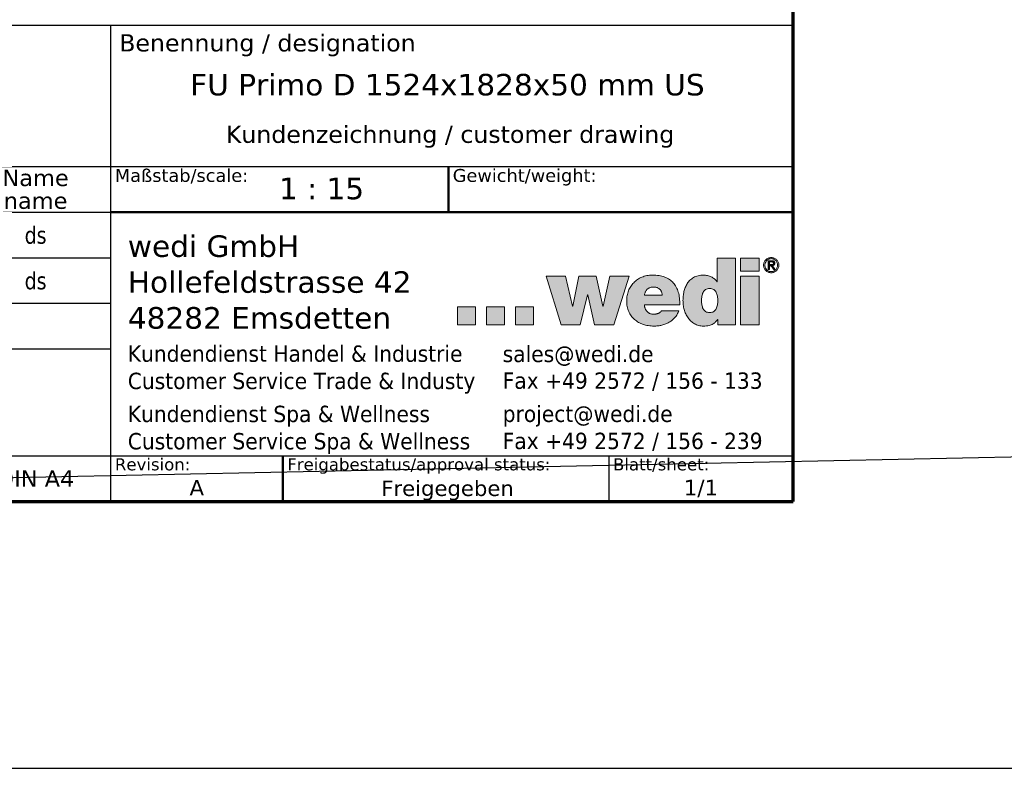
# Model space of a CAD drawing. Header units: millimetres. Extents: x -13710 to 13710, y -375 to 4365.
# Tile 3 of 15: x 1714 to 3428, y -375 to 929. Entities that reach past the tile are written whole.
import ezdxf
from ezdxf.enums import TextEntityAlignment as Align

# ---------------------------------------------------------------- set-up
doc = ezdxf.new("R2010")
doc.units = ezdxf.units.MM
doc.header["$LTSCALE"] = 15
doc.layers.get('0').update_dxf_attribs({"lineweight": 25})
for name, color, linetype, lineweight in [('AM_BOR', 7, 'Continuous', 25), ('Ebene 1', 7, 'Continuous', 25), ('Rahmen (ISO)', 7, 'Continuous', 70), ('Schraffur (ISO)', 7, 'Continuous', 18), ('Titel (ISO)', 7, 'Continuous', 50)]:
    doc.layers.add(name, color=color, linetype=linetype, lineweight=lineweight)
doc.styles.add('Notiztext 3.5', font='verdana.ttf')
doc.styles.add('Pfeiltext', font='verdana.ttf')
doc.styles.get("Standard").update_dxf_attribs({"font": 'verdana.ttf'})
doc.styles.add('Textstil26', font='verdana.ttf')
doc.styles.add('Textstil27', font='verdana.ttf')
doc.styles.add('Textstil29', font='verdana.ttf')
doc.styles.add('Textstil30', font='verdana.ttf')
doc.styles.add('Textstil32', font='verdana.ttf', dxfattribs={"width": 0.8})
doc.styles.add('Textstil69', font='verdana.ttf')
doc.styles.add('Textstil76', font='verdana.ttf')
doc.styles.add('Textstil77', font='verdana.ttf')

# ---------------------------------------------------------------- blocks, each defined once
blk = doc.blocks.new('Ränder wedi_Zeichnungsrahmen')
at = {"layer": 'Rahmen (ISO)'}
for p, q in [((204, 6), (204, 291)), ((20, 6), (204, 6))]:
    blk.add_line(p, q, dxfattribs=at)
blk = doc.blocks.new('Schriftfelder wedi Standard - Inch_Zoll ohne Toleranz')
at = {"layer": 'Schraffur (ISO)'}
h = blk.add_hatch(color=256, dxfattribs=at)
edge = h.paths.add_edge_path(flags=0)
edge.add_spline(control_points=[(-14.53, 20.67), (-14.44, 20.67), (-14.27, 20.69), (-14.05, 20.78), (-13.88, 20.93), (-13.76, 21.12), (-13.67, 21.33), (-13.6, 21.65), (-13.57, 22.07), (-13.6, 22.48), (-13.67, 22.8), (-13.76, 23.01), (-13.88, 23.2), (-14.05, 23.35), (-14.27, 23.44), (-14.53, 23.47), (-14.78, 23.44), (-15, 23.35), (-15.17, 23.2), (-15.3, 23.01), (-15.38, 22.8), (-15.45, 22.48), (-15.48, 22.07), (-15.45, 21.65), (-15.38, 21.33), (-15.3, 21.12), (-15.17, 20.93), (-15, 20.78), (-14.78, 20.69), (-14.61, 20.67), (-14.53, 20.67)], knot_values=[0, 0, 0, 0, 0.034699, 0.064914, 0.09345, 0.122379, 0.152717, 0.184596, 0.250776, 0.316162, 0.347791, 0.377961, 0.406791, 0.435283, 0.465485, 0.500184, 0.534837, 0.564994, 0.593447, 0.62225, 0.652404, 0.684024, 0.749407, 0.815585, 0.847456, 0.877777, 0.906678, 0.935176, 0.965345, 1, 1, 1, 1], degree=3, periodic=0)
edge = h.paths.add_edge_path()
edge.add_line((-13.66, 27), (-13.66, 24.26))
edge.add_line((-13.66, 24.26), (-13.68, 24.26))
edge.add_spline(control_points=[(-13.68, 24.26), (-13.77, 24.37), (-13.95, 24.6), (-14.33, 24.84), (-14.76, 24.99), (-15.18, 25.03), (-15.55, 25.01), (-15.86, 24.96), (-16.14, 24.87), (-16.47, 24.72), (-16.82, 24.46), (-17.14, 24.06), (-17.37, 23.6), (-17.52, 23.11), (-17.6, 22.6), (-17.63, 22.08), (-17.6, 21.55), (-17.49, 21.03), (-17.31, 20.52), (-17.05, 20.06), (-16.72, 19.67), (-16.3, 19.35), (-15.9, 19.19), (-15.54, 19.12), (-15.23, 19.1), (-14.91, 19.12), (-14.6, 19.16), (-14.35, 19.24), (-14.08, 19.37), (-13.83, 19.58), (-13.68, 19.77), (-13.6, 19.87)], knot_values=[0, 0, 0, 0, 0.043155, 0.086739, 0.131645, 0.17854, 0.212404, 0.243573, 0.272592, 0.299996, 0.351779, 0.402206, 0.453011, 0.504581, 0.556321, 0.607002, 0.660443, 0.714379, 0.767879, 0.820311, 0.871582, 0.922422, 0.974633, 1.002175, 1.0312, 1.067419, 1.097992, 1.124095, 1.146867, 1.186159, 1.221249, 1.221249, 1.221249, 1.221249], degree=3, periodic=0)
edge.add_line((-13.6, 19.87), (-13.58, 19.87))
edge.add_line((-13.58, 19.87), (-13.58, 19.25))
edge.add_line((-13.58, 19.25), (-11.51, 19.25))
edge.add_line((-11.51, 19.25), (-11.51, 27))
edge.add_line((-11.51, 27), (-13.66, 27))
for points in [[(-10.93, 25.49), (-10.93, 27), (-8.78, 27), (-8.78, 25.49)], [(-33.5, 24.89), (-31.74, 19.26), (-29.54, 19.26), (-28.7, 22.72), (-28.68, 22.72), (-27.87, 19.26), (-25.66, 19.26), (-23.87, 24.89), (-26.11, 24.89), (-26.89, 21.41), (-26.93, 21.41), (-27.68, 24.89), (-29.69, 24.89), (-30.41, 21.41), (-30.43, 21.41), (-31.26, 24.89)], [(-10.93, 19.26), (-8.78, 19.26), (-8.78, 24.89), (-10.93, 24.89)], [(-41.68, 21.34), (-43.78, 21.34), (-43.78, 19.24), (-41.68, 19.24)], [(-38.32, 21.34), (-40.42, 21.34), (-40.42, 19.26), (-38.32, 19.26)], [(-34.96, 21.34), (-34.96, 19.26), (-37.06, 19.26), (-37.06, 21.34)]]:
    blk.add_hatch(color=256, dxfattribs=at).paths.add_polyline_path(points)
h = blk.add_hatch(color=256, dxfattribs=at)
edge = h.paths.add_edge_path(flags=0)
edge.add_spline(control_points=[(-8.06, 25.89), (-8.04, 25.84), (-7.99, 25.75), (-7.9, 25.64), (-7.8, 25.55), (-7.67, 25.48), (-7.53, 25.44), (-7.38, 25.42), (-7.23, 25.44), (-7.09, 25.48), (-6.97, 25.55), (-6.86, 25.64), (-6.77, 25.75), (-6.71, 25.89), (-6.66, 26.03), (-6.65, 26.19), (-6.66, 26.34), (-6.71, 26.48), (-6.77, 26.61), (-6.86, 26.72), (-6.97, 26.81), (-7.1, 26.88), (-7.23, 26.93), (-7.38, 26.94), (-7.53, 26.93), (-7.67, 26.88), (-7.8, 26.81), (-7.9, 26.72), (-7.99, 26.61), (-8.06, 26.48), (-8.1, 26.34), (-8.12, 26.19), (-8.1, 26.03), (-8.07, 25.93), (-8.06, 25.89)], knot_values=[-1, -1, -1, -1, -0.968769, -0.938514, -0.908528, -0.877859, -0.846824, -0.81451, -0.782845, -0.751665, -0.721347, -0.691382, -0.661076, -0.630076, -0.597827, -0.563882, -0.531049, -0.499298, -0.468506, -0.438444, -0.408565, -0.3784, -0.347161, -0.315526, -0.283241, -0.252147, -0.221629, -0.19173, -0.161719, -0.130694, -0.098997, -0.066153, -0.032195, 0, 0, 0, 0], degree=3, periodic=0)
edge = h.paths.add_edge_path()
edge.add_spline(control_points=[(-8.2, 26.53), (-8.22, 26.48), (-8.26, 26.37), (-8.28, 26.19), (-8.26, 26), (-8.21, 25.83), (-8.12, 25.68), (-8.01, 25.55), (-7.88, 25.44), (-7.73, 25.36), (-7.56, 25.31), (-7.38, 25.29), (-7.2, 25.31), (-7.04, 25.36), (-6.89, 25.44), (-6.75, 25.55), (-6.64, 25.68), (-6.56, 25.83), (-6.51, 26), (-6.49, 26.19), (-6.51, 26.37), (-6.56, 26.53), (-6.64, 26.69), (-6.75, 26.82), (-6.89, 26.92), (-7.04, 27), (-7.2, 27.05), (-7.38, 27.07), (-7.56, 27.05), (-7.73, 27), (-7.88, 26.92), (-8.01, 26.82), (-8.12, 26.69), (-8.18, 26.59), (-8.2, 26.53)], knot_values=[0, 0, 0, 0, 0.031498, 0.063871, 0.097255, 0.129121, 0.16021, 0.19058, 0.221045, 0.251572, 0.283155, 0.315097, 0.34707, 0.378466, 0.408835, 0.43896, 0.469377, 0.500279, 0.532169, 0.565531, 0.597881, 0.629403, 0.660135, 0.690407, 0.720506, 0.750951, 0.782355, 0.814304, 0.846223, 0.877814, 0.908416, 0.938856, 0.96908, 1, 1, 1, 1], degree=3, periodic=0)
h = blk.add_hatch(color=256, dxfattribs=at)
edge = h.paths.add_edge_path(flags=0)
edge.add_spline(control_points=[(-7.4, 26.24), (-7.37, 26.24), (-7.33, 26.24), (-7.27, 26.25), (-7.23, 26.25), (-7.21, 26.27), (-7.18, 26.28), (-7.16, 26.3), (-7.14, 26.32), (-7.13, 26.35), (-7.13, 26.39), (-7.13, 26.42), (-7.13, 26.45), (-7.14, 26.48), (-7.15, 26.5), (-7.17, 26.52), (-7.19, 26.54), (-7.22, 26.55), (-7.26, 26.56), (-7.31, 26.57), (-7.34, 26.57), (-7.36, 26.57), (-7.37, 26.57), (-7.4, 26.57), (-7.44, 26.57), (-7.49, 26.57), (-7.53, 26.57), (-7.55, 26.57), (-7.56, 26.57), (-7.57, 26.57), (-7.56, 26.55), (-7.57, 26.53), (-7.57, 26.49), (-7.57, 26.43), (-7.57, 26.36), (-7.57, 26.31), (-7.57, 26.28), (-7.56, 26.26), (-7.57, 26.24), (-7.56, 26.24), (-7.55, 26.24), (-7.51, 26.24), (-7.46, 26.24), (-7.42, 26.24), (-7.4, 26.24), (-7.4, 26.24), (-7.4, 26.24)], knot_values=[-1, -1, -1, -1, -0.950287, -0.902175, -0.881324, -0.861242, -0.841051, -0.820798, -0.800643, -0.77928, -0.753999, -0.726464, -0.703741, -0.683998, -0.665669, -0.648191, -0.630877, -0.612858, -0.575671, -0.535024, -0.514517, -0.506166, -0.497845, -0.484984, -0.450288, -0.411369, -0.377517, -0.365396, -0.358025, -0.356271, -0.348826, -0.333239, -0.311301, -0.255536, -0.195862, -0.169038, -0.146611, -0.130372, -0.122114, -0.120862, -0.115361, -0.09364, -0.033314, -0.009567, -0.002546, 0, 0, 0, 0], degree=3, periodic=0)
edge = h.paths.add_edge_path()
edge.add_spline(control_points=[(-7.33, 26.7), (-7.33, 26.7), (-7.34, 26.7), (-7.38, 26.7), (-7.49, 26.7), (-7.61, 26.7), (-7.69, 26.7), (-7.72, 26.7), (-7.74, 26.69), (-7.72, 26.64), (-7.73, 26.56), (-7.72, 26.4), (-7.73, 26.18), (-7.72, 25.96), (-7.73, 25.8), (-7.72, 25.73), (-7.73, 25.68), (-7.72, 25.66), (-7.68, 25.68), (-7.63, 25.66), (-7.59, 25.67), (-7.56, 25.66), (-7.57, 25.69), (-7.56, 25.73), (-7.57, 25.82), (-7.56, 25.93), (-7.57, 26.02), (-7.56, 26.07), (-7.57, 26.1), (-7.55, 26.12), (-7.52, 26.11), (-7.48, 26.11), (-7.44, 26.11), (-7.41, 26.11), (-7.39, 26.1), (-7.38, 26.07), (-7.34, 26.02), (-7.28, 25.93), (-7.21, 25.82), (-7.16, 25.73), (-7.12, 25.69), (-7.12, 25.66), (-7.09, 25.67), (-7.04, 25.66), (-7, 25.68), (-6.95, 25.66), (-6.94, 25.67), (-6.97, 25.69), (-6.98, 25.73), (-7.03, 25.8), (-7.09, 25.9), (-7.15, 25.99), (-7.2, 26.06), (-7.21, 26.1), (-7.24, 26.12), (-7.21, 26.13), (-7.17, 26.13), (-7.11, 26.16), (-7.04, 26.2), (-6.99, 26.26), (-6.97, 26.34), (-6.96, 26.44), (-6.98, 26.53), (-7.03, 26.61), (-7.11, 26.66), (-7.21, 26.69), (-7.29, 26.7), (-7.33, 26.7)], knot_values=[0, 0, 0, 0, 0.002245, 0.008381, 0.028737, 0.076631, 0.084863, 0.089802, 0.091023, 0.100424, 0.119095, 0.14472, 0.207559, 0.270398, 0.296023, 0.314694, 0.324094, 0.324881, 0.330158, 0.349348, 0.357504, 0.360862, 0.363355, 0.37017, 0.392777, 0.420703, 0.445969, 0.455111, 0.460597, 0.462607, 0.46991, 0.48027, 0.49063, 0.497933, 0.500569, 0.507069, 0.517903, 0.547843, 0.580935, 0.607723, 0.615799, 0.618754, 0.622345, 0.631066, 0.651586, 0.657229, 0.657615, 0.662568, 0.672404, 0.685905, 0.71901, 0.752116, 0.765617, 0.775453, 0.780406, 0.783475, 0.792867, 0.810732, 0.827868, 0.845154, 0.864227, 0.887328, 0.909172, 0.928704, 0.948581, 0.97168, 1, 1, 1, 1], degree=3, periodic=0)
h = blk.add_hatch(color=256, dxfattribs=at)
edge = h.paths.add_edge_path(flags=0)
edge.add_spline(control_points=[(-20.98, 23.64), (-20.93, 23.64), (-20.83, 23.64), (-20.69, 23.61), (-20.56, 23.55), (-20.44, 23.49), (-20.33, 23.4), (-20.24, 23.3), (-20.17, 23.19), (-20.1, 23.07), (-20.07, 22.94), (-20.04, 22.81), (-20.05, 22.75), (-20.03, 22.7), (-20.05, 22.7), (-20.08, 22.7), (-20.13, 22.7), (-20.21, 22.7), (-20.34, 22.7), (-20.53, 22.7), (-20.79, 22.7), (-21.07, 22.7), (-21.34, 22.7), (-21.6, 22.7), (-21.79, 22.7), (-21.92, 22.7), (-22, 22.7), (-22.05, 22.7), (-22.08, 22.7), (-22.09, 22.7), (-22.09, 22.71), (-22.09, 22.75), (-22.06, 22.84), (-22.03, 22.96), (-21.97, 23.1), (-21.9, 23.23), (-21.81, 23.34), (-21.71, 23.43), (-21.59, 23.51), (-21.46, 23.57), (-21.31, 23.61), (-21.15, 23.64), (-21.04, 23.64), (-20.98, 23.64)], knot_values=[-1, -1, -1, -1, -0.970522, -0.942344, -0.915116, -0.888531, -0.86232, -0.836254, -0.810128, -0.783754, -0.756945, -0.729507, -0.715477, -0.710748, -0.709678, -0.703909, -0.693711, -0.679576, -0.661996, -0.618469, -0.567069, -0.511731, -0.456394, -0.404994, -0.361467, -0.343887, -0.329752, -0.319554, -0.313785, -0.312715, -0.311324, -0.307144, -0.290779, -0.259629, -0.230295, -0.20237, -0.17536, -0.148701, -0.121787, -0.094005, -0.064779, -0.033592, 0, 0, 0, 0], degree=3, periodic=0)
edge = h.paths.add_edge_path()
edge.add_line((-17.98, 21.58), (-22.1, 21.58))
edge.add_spline(control_points=[(-22.1, 21.58), (-22.1, 21.54), (-22.09, 21.46), (-22.07, 21.35), (-22.04, 21.24), (-22, 21.14), (-21.96, 21.04), (-21.91, 20.95), (-21.85, 20.87), (-21.79, 20.79), (-21.71, 20.72), (-21.63, 20.66), (-21.55, 20.61), (-21.45, 20.56), (-21.35, 20.53), (-21.24, 20.5), (-21.13, 20.49), (-21.05, 20.49), (-21, 20.49)], knot_values=[0, 0, 0, 0, 0.011871, 0.023383, 0.034556, 0.045416, 0.055995, 0.066338, 0.076497, 0.086536, 0.096528, 0.106556, 0.116711, 0.12709, 0.137793, 0.148921, 0.160571, 0.172839, 0.172839, 0.172839, 0.172839], degree=3, periodic=0)
edge.add_spline(control_points=[(-21, 20.49), (-20.98, 20.49), (-20.94, 20.49), (-20.87, 20.49), (-20.81, 20.5), (-20.74, 20.51), (-20.68, 20.52), (-20.61, 20.54), (-20.55, 20.56), (-20.49, 20.58), (-20.43, 20.61), (-20.37, 20.64), (-20.32, 20.67), (-20.27, 20.71), (-20.22, 20.75), (-20.18, 20.79), (-20.14, 20.84), (-20.12, 20.87), (-20.11, 20.89)], knot_values=[0, 0, 0, 0, 0.006559, 0.013169, 0.01981, 0.026462, 0.033107, 0.039727, 0.046304, 0.052825, 0.059279, 0.065656, 0.071951, 0.078166, 0.084304, 0.090378, 0.096407, 0.102416, 0.102416, 0.102416, 0.102416], degree=3, periodic=0)
edge.add_line((-20.11, 20.89), (-18.1, 20.89))
edge.add_spline(control_points=[(-18.1, 20.89), (-18.16, 20.74), (-18.27, 20.46), (-18.54, 20.09), (-18.86, 19.78), (-19.22, 19.53), (-19.63, 19.34), (-20.06, 19.2), (-20.52, 19.12), (-21.05, 19.09), (-21.64, 19.14), (-22.25, 19.28), (-22.79, 19.52), (-23.26, 19.86), (-23.65, 20.28), (-23.94, 20.8), (-24.12, 21.4), (-24.17, 22.03), (-24.12, 22.64), (-23.96, 23.21), (-23.7, 23.72), (-23.35, 24.16), (-22.91, 24.53), (-22.39, 24.81), (-21.81, 24.99), (-21.13, 25.04), (-20.43, 24.99), (-19.75, 24.82), (-19.18, 24.54), (-18.72, 24.14), (-18.37, 23.63), (-18.14, 23.03), (-18, 22.33), (-17.99, 21.84), (-17.98, 21.58)], knot_values=[0, 0, 0, 0, 0.046845, 0.091634, 0.135518, 0.17939, 0.223861, 0.269282, 0.315783, 0.363338, 0.42883, 0.490658, 0.549548, 0.606552, 0.663102, 0.721003, 0.78232, 0.849198, 0.909267, 0.967289, 1.024005, 1.080171, 1.136634, 1.194396, 1.254659, 1.318825, 1.396987, 1.465551, 1.527499, 1.586411, 1.646022, 1.709592, 1.779523, 1.85736, 1.85736, 1.85736, 1.85736], degree=3, periodic=0)
at = {"layer": 'AM_BOR', "color": 7}
for p, q in [((-4.84, 54), (-188.84, 54)), ((-84.04, 54), (-84.04, -1.25)), ((-4.84, -1.25), (-4.84, 54)), ((-188.84, 37.65), (-4.84, 37.65)), ((-130.14, 4.05), (-4.84, 4.05)), ((-26.24, 4.05), (-26.24, -1.25)), ((-188.84, -1.25), (-4.84, -1.25))]:
    blk.add_line(p, q, dxfattribs=at)
at = {"layer": 'AM_BOR'}
for p, q in [((-130.14, 32.35), (-84.04, 32.35)), ((-130.14, 27.05), (-84.04, 27.05)), ((-130.14, 21.75), (-84.04, 21.75)), ((-130.14, 16.45), (-84.04, 16.45))]:
    blk.add_line(p, q, dxfattribs=at)
at = {"layer": 'Ebene 1', "lineweight": 5}
for p, q in [((-10.93, 25.49), (-10.93, 27)), ((-10.93, 27), (-8.78, 27)), ((-8.78, 27), (-8.78, 25.49)), ((-8.78, 25.49), (-10.93, 25.49)), ((-31.74, 19.26), (-33.5, 24.89)), ((-33.5, 24.89), (-31.26, 24.89)), ((-31.26, 24.89), (-30.43, 21.41)), ((-30.41, 21.41), (-29.69, 24.89)), ((-29.69, 24.89), (-27.68, 24.89)), ((-27.68, 24.89), (-26.93, 21.41)), ((-26.89, 21.41), (-26.11, 24.89)), ((-26.11, 24.89), (-23.87, 24.89)), ((-23.87, 24.89), (-25.66, 19.26)), ((-10.93, 19.26), (-10.93, 24.89)), ((-10.93, 24.89), (-8.78, 24.89)), ((-8.78, 24.89), (-8.78, 19.26)), ((-28.7, 22.72), (-29.54, 19.26)), ((-28.68, 22.72), (-28.7, 22.72)), ((-27.87, 19.26), (-28.68, 22.72)), ((-41.68, 21.34), (-43.78, 21.34)), ((-43.78, 21.34), (-43.78, 19.24)), ((-41.68, 19.24), (-41.68, 21.34)), ((-38.32, 21.34), (-40.42, 21.34)), ((-40.42, 21.34), (-40.42, 19.26)), ((-38.32, 19.26), (-38.32, 21.34)), ((-37.06, 21.34), (-37.06, 19.26)), ((-34.96, 21.34), (-37.06, 21.34)), ((-34.96, 19.26), (-34.96, 21.34)), ((-30.43, 21.41), (-30.41, 21.41)), ((-26.93, 21.41), (-26.89, 21.41)), ((-43.78, 19.24), (-41.68, 19.24)), ((-40.42, 19.26), (-38.32, 19.26)), ((-37.06, 19.26), (-34.96, 19.26)), ((-29.54, 19.26), (-31.74, 19.26)), ((-25.66, 19.26), (-27.87, 19.26)), ((-8.78, 19.26), (-10.93, 19.26))]:
    blk.add_line(p, q, dxfattribs=at)
for points, knots in [([(-13.66, 27), (-13.66, 27), (-13.66, 26.99), (-13.66, 26.96), (-13.66, 26.93), (-13.66, 26.88), (-13.66, 26.82), (-13.66, 26.74), (-13.66, 26.66), (-13.66, 26.53), (-13.66, 26.36), (-13.66, 26.04), (-13.66, 25.63), (-13.66, 25.22), (-13.66, 24.9), (-13.66, 24.73), (-13.66, 24.6), (-13.66, 24.52), (-13.66, 24.44), (-13.66, 24.38), (-13.66, 24.33), (-13.66, 24.3), (-13.66, 24.27), (-13.66, 24.26), (-13.66, 24.26)], [0, 0, 0, 0, 0.000785, 0.0030733, 0.0067645, 0.0117586, 0.0179552, 0.0252542, 0.0335554, 0.0427585, 0.0634696, 0.0865859, 0.1368271, 0.1870683, 0.2101846, 0.2308957, 0.2400988, 0.2484, 0.255699, 0.2618956, 0.2668896, 0.2705809, 0.2728692, 0.2736542, 0.2736542, 0.2736542, 0.2736542]), ([(-11.51, 27), (-11.51, 27), (-11.52, 27), (-11.54, 27), (-11.57, 27), (-11.6, 27), (-11.65, 27), (-11.71, 27), (-11.77, 27), (-11.87, 27), (-12.01, 27), (-12.26, 27), (-12.58, 27), (-12.91, 27), (-13.15, 27), (-13.29, 27), (-13.39, 27), (-13.46, 27), (-13.51, 27), (-13.56, 27), (-13.6, 27), (-13.63, 27), (-13.65, 27), (-13.65, 27), (-13.66, 27)], [0, 0, 0, 0, 0.0006161, 0.0024119, 0.0053087, 0.009228, 0.014091, 0.0198192, 0.0263339, 0.0335564, 0.0498102, 0.0679516, 0.1073803, 0.146809, 0.1649504, 0.1812043, 0.1884268, 0.1949414, 0.2006696, 0.2055327, 0.2094519, 0.2123488, 0.2141446, 0.2147606, 0.2147606, 0.2147606, 0.2147606]), ([(-11.51, 19.25), (-11.51, 19.25), (-11.51, 19.28), (-11.51, 19.35), (-11.51, 19.45), (-11.51, 19.59), (-11.51, 19.77), (-11.51, 19.97), (-11.51, 20.21), (-11.51, 20.57), (-11.51, 21.07), (-11.51, 21.96), (-11.51, 23.12), (-11.51, 24.29), (-11.51, 25.18), (-11.51, 25.68), (-11.51, 26.04), (-11.51, 26.27), (-11.51, 26.48), (-11.51, 26.65), (-11.51, 26.79), (-11.51, 26.9), (-11.51, 26.96), (-11.51, 26.99), (-11.51, 27)], [0, 0, 0, 0, 0.0022235, 0.0087046, 0.0191597, 0.0333047, 0.050856, 0.0715295, 0.0950415, 0.1211081, 0.1797699, 0.2452439, 0.387546, 0.529848, 0.5953221, 0.6539839, 0.6800505, 0.7035625, 0.724236, 0.7417873, 0.7559323, 0.7663873, 0.7728685, 0.775092, 0.775092, 0.775092, 0.775092]), ([(-8.2, 26.53), (-8.18, 26.59), (-8.12, 26.69), (-8.01, 26.82), (-7.88, 26.92), (-7.73, 27), (-7.56, 27.05), (-7.38, 27.07), (-7.2, 27.05), (-7.04, 27), (-6.89, 26.92), (-6.75, 26.82), (-6.64, 26.69), (-6.56, 26.53), (-6.51, 26.37), (-6.49, 26.19), (-6.51, 26), (-6.56, 25.83), (-6.64, 25.68), (-6.75, 25.55), (-6.89, 25.44), (-7.04, 25.36), (-7.2, 25.31), (-7.38, 25.29), (-7.56, 25.31), (-7.73, 25.36), (-7.88, 25.44), (-8.01, 25.55), (-8.12, 25.68), (-8.21, 25.83), (-8.26, 26), (-8.28, 26.19), (-8.26, 26.37), (-8.22, 26.48), (-8.2, 26.53)], [0, 0, 0, 0, 0.03092, 0.061144, 0.091584, 0.122186, 0.153777, 0.185696, 0.217645, 0.249049, 0.279494, 0.309593, 0.339865, 0.370597, 0.402119, 0.434469, 0.467831, 0.499721, 0.530623, 0.56104, 0.591165, 0.621534, 0.65293, 0.684903, 0.716845, 0.748428, 0.778955, 0.80942, 0.83979, 0.870879, 0.902745, 0.936129, 0.968502, 1, 1, 1, 1]), ([(-8.06, 25.89), (-8.04, 25.84), (-7.99, 25.75), (-7.9, 25.64), (-7.8, 25.55), (-7.67, 25.48), (-7.53, 25.44), (-7.38, 25.42), (-7.23, 25.44), (-7.09, 25.48), (-6.97, 25.55), (-6.86, 25.64), (-6.77, 25.75), (-6.71, 25.89), (-6.66, 26.03), (-6.65, 26.19), (-6.66, 26.34), (-6.71, 26.48), (-6.77, 26.61), (-6.86, 26.72), (-6.97, 26.81), (-7.1, 26.88), (-7.23, 26.93), (-7.38, 26.94), (-7.53, 26.93), (-7.67, 26.88), (-7.8, 26.81), (-7.9, 26.72), (-7.99, 26.61), (-8.06, 26.48), (-8.1, 26.34), (-8.12, 26.19), (-8.1, 26.03), (-8.07, 25.93), (-8.06, 25.89)], [0, 0, 0, 0, 0.031231, 0.061486, 0.091472, 0.122141, 0.153176, 0.18549, 0.217155, 0.248335, 0.278653, 0.308618, 0.338924, 0.369924, 0.402173, 0.436118, 0.468951, 0.500702, 0.531494, 0.561556, 0.591435, 0.6216, 0.652839, 0.684474, 0.716759, 0.747853, 0.778371, 0.80827, 0.838281, 0.869306, 0.901003, 0.933847, 0.967805, 1, 1, 1, 1]), ([(-7.33, 26.7), (-7.29, 26.7), (-7.21, 26.69), (-7.11, 26.66), (-7.03, 26.61), (-6.98, 26.53), (-6.96, 26.44), (-6.97, 26.34), (-6.99, 26.26), (-7.04, 26.2), (-7.11, 26.16), (-7.17, 26.13), (-7.21, 26.13), (-7.24, 26.12), (-7.21, 26.1), (-7.2, 26.06), (-7.15, 25.99), (-7.09, 25.9), (-7.03, 25.8), (-6.98, 25.73), (-6.97, 25.69), (-6.94, 25.67), (-6.95, 25.66), (-7, 25.68), (-7.04, 25.66), (-7.09, 25.67), (-7.12, 25.66), (-7.12, 25.69), (-7.16, 25.73), (-7.21, 25.82), (-7.28, 25.93), (-7.34, 26.02), (-7.38, 26.07), (-7.39, 26.1), (-7.41, 26.11), (-7.44, 26.11), (-7.48, 26.11), (-7.52, 26.11), (-7.55, 26.12), (-7.57, 26.1), (-7.56, 26.07), (-7.57, 26.02), (-7.56, 25.93), (-7.57, 25.82), (-7.56, 25.73), (-7.57, 25.69), (-7.56, 25.66), (-7.59, 25.67), (-7.63, 25.66), (-7.68, 25.68), (-7.72, 25.66), (-7.73, 25.68), (-7.72, 25.73), (-7.73, 25.8), (-7.72, 25.96), (-7.73, 26.18), (-7.72, 26.4), (-7.73, 26.56), (-7.72, 26.64), (-7.74, 26.69), (-7.72, 26.7), (-7.69, 26.7), (-7.61, 26.7), (-7.49, 26.7), (-7.38, 26.7), (-7.34, 26.7), (-7.33, 26.7), (-7.33, 26.7)], [0, 0, 0, 0, 0.02832, 0.051419, 0.071296, 0.090828, 0.112672, 0.135773, 0.154846, 0.172132, 0.189268, 0.207133, 0.216525, 0.219594, 0.224547, 0.234383, 0.247884, 0.28099, 0.314095, 0.327596, 0.337432, 0.342385, 0.342771, 0.348414, 0.368934, 0.377655, 0.381246, 0.384201, 0.392277, 0.419065, 0.452157, 0.482097, 0.492931, 0.499431, 0.502067, 0.50937, 0.51973, 0.53009, 0.537393, 0.539403, 0.544889, 0.554031, 0.579297, 0.607223, 0.62983, 0.636645, 0.639138, 0.642496, 0.650652, 0.669842, 0.675119, 0.675906, 0.685306, 0.703977, 0.729602, 0.792441, 0.85528, 0.880905, 0.899576, 0.908977, 0.910198, 0.915137, 0.923369, 0.971263, 0.991619, 0.997755, 1, 1, 1, 1]), ([(-7.4, 26.24), (-7.37, 26.24), (-7.33, 26.24), (-7.27, 26.25), (-7.23, 26.25), (-7.21, 26.27), (-7.18, 26.28), (-7.16, 26.3), (-7.14, 26.32), (-7.13, 26.35), (-7.13, 26.39), (-7.13, 26.42), (-7.13, 26.45), (-7.14, 26.48), (-7.15, 26.5), (-7.17, 26.52), (-7.19, 26.54), (-7.22, 26.55), (-7.26, 26.56), (-7.31, 26.57), (-7.34, 26.57), (-7.36, 26.57), (-7.37, 26.57), (-7.4, 26.57), (-7.44, 26.57), (-7.49, 26.57), (-7.53, 26.57), (-7.55, 26.57), (-7.56, 26.57), (-7.57, 26.57), (-7.56, 26.55), (-7.57, 26.53), (-7.57, 26.49), (-7.57, 26.43), (-7.57, 26.36), (-7.57, 26.31), (-7.57, 26.28), (-7.56, 26.26), (-7.57, 26.24), (-7.56, 26.24), (-7.55, 26.24), (-7.51, 26.24), (-7.46, 26.24), (-7.42, 26.24), (-7.4, 26.24), (-7.4, 26.24), (-7.4, 26.24)], [0, 0, 0, 0, 0.049713, 0.097825, 0.118676, 0.138758, 0.158949, 0.179202, 0.199357, 0.22072, 0.246001, 0.273536, 0.296259, 0.316002, 0.334331, 0.351809, 0.369123, 0.387142, 0.424329, 0.464976, 0.485483, 0.493834, 0.502155, 0.515016, 0.549712, 0.588631, 0.622483, 0.634604, 0.641975, 0.643729, 0.651174, 0.666761, 0.688699, 0.744464, 0.804138, 0.830962, 0.853389, 0.869628, 0.877886, 0.879138, 0.884639, 0.90636, 0.966686, 0.990433, 0.997454, 1, 1, 1, 1]), ([(-17.98, 21.58), (-17.99, 21.84), (-18, 22.33), (-18.14, 23.03), (-18.37, 23.63), (-18.72, 24.14), (-19.18, 24.54), (-19.75, 24.82), (-20.43, 24.99), (-21.13, 25.04), (-21.81, 24.99), (-22.39, 24.81), (-22.91, 24.53), (-23.35, 24.16), (-23.7, 23.72), (-23.96, 23.21), (-24.12, 22.64), (-24.17, 22.03), (-24.12, 21.4), (-23.94, 20.8), (-23.65, 20.28), (-23.26, 19.86), (-22.79, 19.52), (-22.25, 19.28), (-21.64, 19.14), (-21.05, 19.09), (-20.52, 19.12), (-20.06, 19.2), (-19.63, 19.34), (-19.22, 19.53), (-18.86, 19.78), (-18.54, 20.09), (-18.27, 20.46), (-18.16, 20.74), (-18.1, 20.89)], [0, 0, 0, 0, 0.077838, 0.147768, 0.211338, 0.270949, 0.329861, 0.391809, 0.460373, 0.538535, 0.602701, 0.662964, 0.720726, 0.777189, 0.833355, 0.890071, 0.948093, 1.008162, 1.075041, 1.136357, 1.194259, 1.250809, 1.307812, 1.366702, 1.42853, 1.494022, 1.541577, 1.588079, 1.633499, 1.67797, 1.721843, 1.765726, 1.810515, 1.85736, 1.85736, 1.85736, 1.85736]), ([(-13.68, 24.26), (-13.77, 24.37), (-13.95, 24.6), (-14.33, 24.84), (-14.76, 24.99), (-15.18, 25.03), (-15.55, 25.01), (-15.86, 24.96), (-16.14, 24.87), (-16.47, 24.72), (-16.82, 24.46), (-17.14, 24.06), (-17.37, 23.6), (-17.52, 23.11), (-17.6, 22.6), (-17.63, 22.08), (-17.6, 21.55), (-17.49, 21.03), (-17.31, 20.52), (-17.05, 20.06), (-16.72, 19.67), (-16.3, 19.35), (-15.9, 19.19), (-15.54, 19.12), (-15.23, 19.1), (-14.91, 19.12), (-14.6, 19.16), (-14.35, 19.24), (-14.08, 19.37), (-13.83, 19.58), (-13.68, 19.77), (-13.6, 19.87)], [0, 0, 0, 0, 0.043155, 0.086739, 0.131645, 0.17854, 0.212404, 0.243573, 0.272592, 0.299996, 0.351779, 0.402206, 0.453011, 0.504581, 0.556321, 0.607002, 0.660443, 0.714379, 0.767879, 0.820311, 0.871582, 0.922422, 0.974633, 1.002175, 1.0312, 1.067419, 1.097992, 1.124095, 1.146867, 1.186159, 1.221249, 1.221249, 1.221249, 1.221249]), ([(-13.66, 24.26), (-13.66, 24.26), (-13.66, 24.26), (-13.66, 24.26), (-13.66, 24.26), (-13.66, 24.26), (-13.66, 24.26), (-13.66, 24.26), (-13.66, 24.26), (-13.66, 24.26), (-13.66, 24.26), (-13.66, 24.26), (-13.67, 24.26), (-13.67, 24.26), (-13.67, 24.26), (-13.68, 24.26), (-13.68, 24.26), (-13.68, 24.26), (-13.68, 24.26), (-13.68, 24.26), (-13.68, 24.26), (-13.68, 24.26), (-13.68, 24.26), (-13.68, 24.26), (-13.68, 24.26)], [0, 0, 0, 0, 0.000006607, 0.000025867, 0.000056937, 0.000098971, 0.000151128, 0.000212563, 0.000282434, 0.000359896, 0.00053422, 0.000728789, 0.001151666, 0.001574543, 0.001769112, 0.001943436, 0.002020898, 0.002090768, 0.002152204, 0.00220436, 0.002246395, 0.002277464, 0.002296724, 0.002303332, 0.002303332, 0.002303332, 0.002303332]), ([(-20.98, 23.64), (-20.93, 23.64), (-20.83, 23.64), (-20.69, 23.61), (-20.56, 23.55), (-20.44, 23.49), (-20.33, 23.4), (-20.24, 23.3), (-20.17, 23.19), (-20.1, 23.07), (-20.07, 22.94), (-20.04, 22.81), (-20.05, 22.75), (-20.03, 22.7), (-20.05, 22.7), (-20.08, 22.7), (-20.13, 22.7), (-20.21, 22.7), (-20.34, 22.7), (-20.53, 22.7), (-20.79, 22.7), (-21.07, 22.7), (-21.34, 22.7), (-21.6, 22.7), (-21.79, 22.7), (-21.92, 22.7), (-22, 22.7), (-22.05, 22.7), (-22.08, 22.7), (-22.09, 22.7), (-22.09, 22.71), (-22.09, 22.75), (-22.06, 22.84), (-22.03, 22.96), (-21.97, 23.1), (-21.9, 23.23), (-21.81, 23.34), (-21.71, 23.43), (-21.59, 23.51), (-21.46, 23.57), (-21.31, 23.61), (-21.15, 23.64), (-21.04, 23.64), (-20.98, 23.64)], [0, 0, 0, 0, 0.029478, 0.057656, 0.084884, 0.111469, 0.13768, 0.163746, 0.189872, 0.216246, 0.243055, 0.270493, 0.284523, 0.289252, 0.290322, 0.296091, 0.306289, 0.320424, 0.338004, 0.381531, 0.432931, 0.488269, 0.543606, 0.595006, 0.638533, 0.656113, 0.670248, 0.680446, 0.686215, 0.687285, 0.688676, 0.692856, 0.709221, 0.740371, 0.769705, 0.79763, 0.82464, 0.851299, 0.878213, 0.905995, 0.935221, 0.966408, 1, 1, 1, 1]), ([(-14.53, 20.67), (-14.61, 20.67), (-14.78, 20.69), (-15, 20.78), (-15.17, 20.93), (-15.3, 21.12), (-15.38, 21.33), (-15.45, 21.65), (-15.48, 22.07), (-15.45, 22.48), (-15.38, 22.8), (-15.3, 23.01), (-15.17, 23.2), (-15, 23.35), (-14.78, 23.44), (-14.53, 23.47), (-14.27, 23.44), (-14.05, 23.35), (-13.88, 23.2), (-13.76, 23.01), (-13.67, 22.8), (-13.6, 22.48), (-13.57, 22.07), (-13.6, 21.65), (-13.67, 21.33), (-13.76, 21.12), (-13.88, 20.93), (-14.05, 20.78), (-14.27, 20.69), (-14.44, 20.67), (-14.53, 20.67)], [0, 0, 0, 0, 0.034655, 0.064824, 0.093322, 0.122223, 0.152544, 0.184415, 0.250593, 0.315976, 0.347596, 0.37775, 0.406553, 0.435006, 0.465163, 0.499816, 0.534515, 0.564717, 0.593209, 0.622039, 0.652209, 0.683838, 0.749224, 0.815404, 0.847283, 0.877621, 0.90655, 0.935086, 0.965301, 1, 1, 1, 1]), ([(-21, 20.49), (-21.05, 20.49), (-21.13, 20.49), (-21.24, 20.5), (-21.35, 20.53), (-21.45, 20.56), (-21.55, 20.61), (-21.63, 20.66), (-21.71, 20.72), (-21.79, 20.79), (-21.85, 20.87), (-21.91, 20.95), (-21.96, 21.04), (-22, 21.14), (-22.04, 21.24), (-22.07, 21.35), (-22.09, 21.46), (-22.1, 21.54), (-22.1, 21.58)], [0, 0, 0, 0, 0.0122685, 0.0239187, 0.035046, 0.0457491, 0.0561284, 0.0662838, 0.0763119, 0.0863037, 0.0963424, 0.1065015, 0.1168444, 0.127424, 0.1382833, 0.1494563, 0.1609687, 0.1728395, 0.1728395, 0.1728395, 0.1728395]), ([(-22.1, 21.58), (-22.1, 21.58), (-22.08, 21.58), (-22.05, 21.58), (-21.99, 21.58), (-21.92, 21.58), (-21.82, 21.58), (-21.72, 21.58), (-21.59, 21.58), (-21.4, 21.58), (-21.13, 21.58), (-20.66, 21.58), (-20.04, 21.58), (-19.42, 21.58), (-18.95, 21.58), (-18.68, 21.58), (-18.49, 21.58), (-18.36, 21.58), (-18.25, 21.58), (-18.16, 21.58), (-18.09, 21.58), (-18.03, 21.58), (-18, 21.58), (-17.98, 21.58), (-17.98, 21.58)], [0, 0, 0, 0, 0.0011827, 0.0046301, 0.0101912, 0.0177151, 0.0270508, 0.0380473, 0.0505536, 0.0644187, 0.0956215, 0.1304479, 0.2061398, 0.2818318, 0.3166582, 0.347861, 0.3617261, 0.3742324, 0.3852289, 0.3945645, 0.4020884, 0.4076496, 0.411097, 0.4122797, 0.4122797, 0.4122797, 0.4122797]), ([(-20.11, 20.89), (-20.12, 20.87), (-20.14, 20.84), (-20.18, 20.79), (-20.22, 20.75), (-20.27, 20.71), (-20.32, 20.67), (-20.37, 20.64), (-20.43, 20.61), (-20.49, 20.58), (-20.55, 20.56), (-20.61, 20.54), (-20.68, 20.52), (-20.74, 20.51), (-20.81, 20.5), (-20.87, 20.49), (-20.94, 20.49), (-20.98, 20.49), (-21, 20.49)], [0, 0, 0, 0, 0.006009, 0.0120374, 0.0181114, 0.0242499, 0.0304643, 0.0367601, 0.0431371, 0.0495905, 0.0561118, 0.0626893, 0.0693086, 0.0759535, 0.0826061, 0.0892473, 0.0958573, 0.1024158, 0.1024158, 0.1024158, 0.1024158]), ([(-18.1, 20.89), (-18.1, 20.89), (-18.11, 20.89), (-18.12, 20.89), (-18.15, 20.89), (-18.19, 20.89), (-18.23, 20.89), (-18.28, 20.89), (-18.35, 20.89), (-18.44, 20.89), (-18.57, 20.89), (-18.8, 20.89), (-19.1, 20.89), (-19.4, 20.89), (-19.63, 20.89), (-19.76, 20.89), (-19.86, 20.89), (-19.92, 20.89), (-19.97, 20.89), (-20.02, 20.89), (-20.05, 20.89), (-20.08, 20.89), (-20.1, 20.89), (-20.1, 20.89), (-20.11, 20.89)], [0, 0, 0, 0, 0.0005762, 0.0022556, 0.0049648, 0.0086302, 0.0131783, 0.0185354, 0.024628, 0.0313826, 0.0465836, 0.0635498, 0.1004244, 0.137299, 0.1542653, 0.1694662, 0.1762208, 0.1823135, 0.1876706, 0.1922186, 0.195884, 0.1985932, 0.2002727, 0.2008489, 0.2008489, 0.2008489, 0.2008489]), ([(-13.6, 19.87), (-13.6, 19.87), (-13.6, 19.87), (-13.6, 19.87), (-13.6, 19.87), (-13.6, 19.87), (-13.6, 19.87), (-13.6, 19.87), (-13.6, 19.87), (-13.6, 19.87), (-13.6, 19.87), (-13.6, 19.87), (-13.59, 19.87), (-13.59, 19.87), (-13.59, 19.87), (-13.59, 19.87), (-13.58, 19.87), (-13.58, 19.87), (-13.58, 19.87), (-13.58, 19.87), (-13.58, 19.87), (-13.58, 19.87), (-13.58, 19.87), (-13.58, 19.87), (-13.58, 19.87)], [0, 0, 0, 0, 0.00000644, 0.000025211, 0.000055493, 0.000096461, 0.000147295, 0.000207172, 0.000275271, 0.000350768, 0.000520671, 0.000710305, 0.001122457, 0.001534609, 0.001724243, 0.001894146, 0.001969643, 0.002037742, 0.002097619, 0.002148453, 0.002189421, 0.002219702, 0.002238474, 0.002244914, 0.002244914, 0.002244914, 0.002244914]), ([(-13.58, 19.87), (-13.58, 19.87), (-13.58, 19.86), (-13.58, 19.86), (-13.58, 19.85), (-13.58, 19.84), (-13.58, 19.82), (-13.58, 19.81), (-13.58, 19.79), (-13.58, 19.76), (-13.58, 19.72), (-13.58, 19.65), (-13.58, 19.56), (-13.58, 19.46), (-13.58, 19.39), (-13.58, 19.35), (-13.58, 19.32), (-13.58, 19.31), (-13.58, 19.29), (-13.58, 19.27), (-13.58, 19.26), (-13.58, 19.26), (-13.58, 19.25), (-13.58, 19.25), (-13.58, 19.25)], [0, 0, 0, 0, 0.00017749, 0.00069486, 0.00152945, 0.0026586, 0.00405965, 0.00570994, 0.00758682, 0.00966763, 0.01435039, 0.01957695, 0.03093642, 0.04229588, 0.04752244, 0.0522052, 0.05428601, 0.05616289, 0.05781318, 0.05921423, 0.06034338, 0.06117797, 0.06169534, 0.06187283, 0.06187283, 0.06187283, 0.06187283]), ([(-13.58, 19.25), (-13.58, 19.25), (-13.57, 19.25), (-13.55, 19.25), (-13.53, 19.25), (-13.49, 19.25), (-13.44, 19.25), (-13.39, 19.25), (-13.33, 19.25), (-13.23, 19.25), (-13.09, 19.25), (-12.86, 19.25), (-12.55, 19.25), (-12.23, 19.25), (-12, 19.25), (-11.86, 19.25), (-11.77, 19.25), (-11.7, 19.25), (-11.65, 19.25), (-11.6, 19.25), (-11.56, 19.25), (-11.54, 19.25), (-11.52, 19.25), (-11.51, 19.25), (-11.51, 19.25)], [0, 0, 0, 0, 0.0005946, 0.0023279, 0.0051239, 0.0089067, 0.0136004, 0.0191292, 0.025417, 0.032388, 0.0480759, 0.0655857, 0.1036416, 0.1416975, 0.1592072, 0.1748952, 0.1818662, 0.188154, 0.1936827, 0.1983765, 0.2021593, 0.2049553, 0.2066885, 0.2072832, 0.2072832, 0.2072832, 0.2072832])]:
    blk.add_open_spline(points, degree=3, knots=knots, dxfattribs=at)
at = {"layer": 'Titel (ISO)'}
for p, q in [((-44.84, 37.65), (-44.84, 32.34)), ((-84.04, 32.35), (-4.84, 32.35)), ((-64.04, 4.05), (-64.04, -1.25))]:
    blk.add_line(p, q, dxfattribs=at)
at = {"layer": 'AM_BOR', "color": 7, "style": 'Textstil29'}
blk.add_text('Benennung / designation', height=2, dxfattribs=at).set_placement((-83.04, 51))
at = {"layer": 'AM_BOR', "color": 7, "style": 'Textstil27'}
for s, p in [('Name', (-92.74, 36.32)), ('name', (-92.74, 33.67)), ('DIN A4', (-92.74, 1.4))]:
    blk.add_text(s, height=1.9, dxfattribs=at).set_placement(p, align=Align.MIDDLE_CENTER)
at = {"layer": 'AM_BOR', "color": 7}
for tag, p, height, style in [('Zeichnungsnummer_001', (-173.24, 49.43), 3, 'Textstil30'), ('Artikelnummer_001', (-145.06, 44.44), 2.49, 'Textstil69')]:
    blk.add_attdef(tag, p, '', height=height, dxfattribs=dict(at, style=style))
blk.add_attdef('TITEL_001', (-74.8, 45.9), '', height=2.5, dxfattribs=at)
at = {"layer": 'AM_BOR', "color": 7, "style": 'Textstil69'}
blk.add_attdef('PROJEKT', text='', height=2.49, dxfattribs=at).set_placement((-144.84, 41.98), align=Align.TOP_LEFT)
at = {"layer": 'AM_BOR', "color": 7, "style": 'Textstil32', "width": 0.8}
for tag, p in [('ERSTELLUNGSDATUM_001', (-115.15, 28.7)), ('KONSTRUKTEUR_001', (-94.01, 28.67)), ('ERSTELLUNGSDATUM_001', (-115.35, 23.55)), ('KONSTRUKTEUR_001', (-94.01, 23.37))]:
    blk.add_attdef(tag, p, '', height=2, dxfattribs=at)
for tag, p in [('KONTROLLDATUM', (-108.74, 19.1)), ('KONTROLLIERT_VON', (-92.74, 19.1))]:
    blk.add_attdef(tag, text='', height=2, dxfattribs=at).set_placement(p, align=Align.MIDDLE_CENTER)
at = {"layer": 'Titel (ISO)', "style": 'Notiztext 3.5'}
for s, insert, char_height, attachment_point in [('\\fVerdana|b0|i0;\\H1.5000;Maßstab/scale:', (-83.54, 37.35), 1.5, 1), ('\\fVerdana|b0|i0;\\H1.5000;Gewicht/weight:', (-44.34, 37.35), 1.5, 1), ('\\fVerdana|b0|i0;\\H1.4000;Revision:', (-83.54, 3.75), 1.4, 1), ('\\fVerdana|b0|i0;\\H1.4000;Freigabestatus/approval status:', (-63.54, 3.75), 1.4, 1), ('\\fVerdana|b0|i0;\\H1.4000;Blatt/sheet:', (-25.74, 3.75), 1.4, 1), ('\\fVerdana|b0|i0;\\H1.8000;1/1 ', (-15.54, 1.25), 1.8, 2)]:
    blk.add_mtext(s, dxfattribs=dict(at, insert=insert, char_height=char_height, attachment_point=attachment_point))
at = {"layer": 'Titel (ISO)', "color": 179, "true_color": 0x262659, "attachment_point": 4, "line_spacing_factor": 0.999579, "style": 'Pfeiltext'}
for s, insert, char_height, width in [('\\fVerdana|b0|i0;\\H2.5000;wedi GmbH\\P\\fVerdana|b0|i0;\\H2.5000;Hollefeldstrasse 42\\P\\fVerdana|b0|i0;\\H2.5000;48282 Emsdetten', (-82.04, 24.2), 2.5, 33.3063), ('\\fVerdana|b0|i0;\\W0.90;\\H1.9000;Kundendienst Handel & Industrie\\P\\fVerdana|b0|i0;\\W0.90;\\H1.9000;Customer Service Trade & Industy', (-82.04, 14.05), 1.9, 97.2876), ('\\fVerdana|b0|i0;\\W0.90;\\H1.9000;Kundendienst Spa & Wellness\\P\\fVerdana|b0|i0;\\W0.90;\\H1.9000;Customer Service Spa & Wellness', (-82.04, 7.05), 1.9, 97.2876)]:
    blk.add_mtext(s, dxfattribs=dict(at, insert=insert, char_height=char_height, width=width))
at = {"layer": 'Titel (ISO)', "color": 179, "true_color": 0x262659, "char_height": 1.9, "width": 97.2876, "attachment_point": 4, "style": 'Pfeiltext'}
for s, insert in [('\\fVerdana|b0|i0;\\W0.90;\\H1.9000;sales@wedi.de', (-38.54, 15.65)), ('\\fVerdana|b0|i0;\\W0.90;\\H1.9000;Fax +49 2572 / 156 - 133', (-38.54, 12.65)), ('\\fVerdana|b0|i0;\\W0.90;\\H1.9000;project@wedi.de', (-38.54, 8.65)), ('\\fVerdana|b0|i0;\\W0.90;\\H1.9000;Fax +49 2572 / 156 - 239', (-38.54, 5.65))]:
    blk.add_mtext(s, dxfattribs=dict(at, insert=insert))
at = {"layer": 'Titel (ISO)', "color": 7, "style": 'Pfeiltext'}
blk.add_attdef('BESCHREIBUNG_001', (-70.66, 40.38), '', height=2, dxfattribs=at)
at = {"layer": 'Titel (ISO)'}
for tag, p, height, style in [('Anfänglicher_Ansichtsmaßstab_001', (-64.5, 33.84), 2.5, 'Textstil26'), ('REVISIONSNUMMER_001', (-74.88, -0.54), 1.79, 'Textstil77'), ('STATUS_001', (-52.63, -0.63), 1.79, 'Textstil77')]:
    blk.add_attdef(tag, p, '', height=height, dxfattribs=dict(at, style=style))
at = {"layer": 'Titel (ISO)', "style": 'Textstil26'}
blk.add_attdef('<MASSE3;>', text='', height=2.5, dxfattribs=at).set_placement((-26.84, 36.35), align=Align.TOP_LEFT)
at = {"layer": 'Titel (ISO)', "style": 'Textstil76'}
for tag, p in [('MATERIAL', (-159.84, 35.35)), ('FIRMA', (-159.84, 24.75)), ('Bauvorhaben', (-159.84, 19.45))]:
    blk.add_attdef(tag, text='', height=1.89, dxfattribs=at).set_placement(p, align=Align.TOP_CENTER)

msp = doc.modelspace()

# ---------------------------------------------------------------- linework, layer by layer
for p, q in [((13519.31, 375), (-6466.69, -37.5)), ((-6698.69, -375), (13710, -375))]:
    msp.add_line(p, q)

# ---------------------------------------------------------------- block references
at = {"xscale": 15, "yscale": 15, "zscale": 15}
msp.add_blockref('Ränder wedi_Zeichnungsrahmen', (0, 0), dxfattribs=at)
ref = msp.add_blockref('Schriftfelder wedi Standard - Inch_Zoll ohne Toleranz', (3132.53, 108.82), dxfattribs=dict(xscale=15, yscale=15, zscale=15))
ref.add_attrib('KONSTRUKTEUR_001', 'ds', (1722.42, 459.39), dxfattribs={"layer": 'AM_BOR', "color": 7, "height": 30, "style": 'Textstil32', "width": 0.8})
ref.add_attrib('Anfänglicher_Ansichtsmaßstab_001', '1 : 15', (2165, 616.37), dxfattribs={"layer": 'Titel (ISO)', "height": 37.5, "style": 'Textstil26'})
ref.add_attrib('BESCHREIBUNG_001', 'Kundenzeichnung / customer drawing', (2072.57, 714.59), dxfattribs={"layer": 'Titel (ISO)', "color": 7, "height": 30, "style": 'Pfeiltext'})
ref.add_attrib('TITEL_001', 'FU Primo D 1524x1828x50 mm US', (2010.55, 797.25), dxfattribs={"layer": 'AM_BOR', "color": 7, "height": 37.5})
ref.add_attrib('KONSTRUKTEUR_001', 'ds', (1722.42, 538.89), dxfattribs={"layer": 'AM_BOR', "color": 7, "height": 30, "style": 'Textstil32', "width": 0.8})
ref.add_attrib('REVISIONSNUMMER_001', 'A', (2009.38, 100.65), dxfattribs={"layer": 'Titel (ISO)', "height": 26.85, "style": 'Textstil77'})
ref.add_attrib('STATUS_001', 'Freigegeben', (2343.04, 99.44), dxfattribs={"layer": 'Titel (ISO)', "height": 26.85, "style": 'Textstil77'})

doc.saveas('drawing.dxf')
